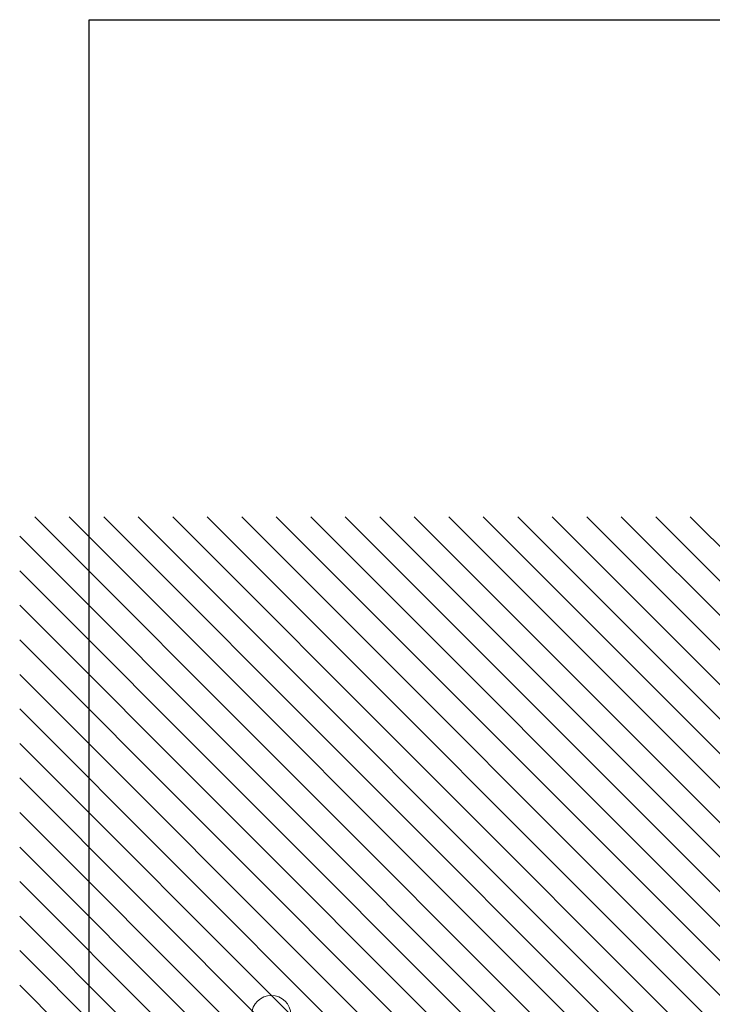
# Model space of a CAD drawing. Header units: centimetres. Extents: x -1589 to 108054, y -205274 to 31709.
# Tile 167 of 256: x -996 to 424, y 29692 to 31709. Entities that reach past the tile are written whole.
import ezdxf

# ---------------------------------------------------------------- set-up
doc = ezdxf.new("R2010")
doc.units = ezdxf.units.CM
doc.header["$LTSCALE"] = 0.01
doc.header["$MEASUREMENT"] = 0
doc.layers.add('4_osie.ISTN', color=7, linetype='Continuous')
doc.layers.add('5_opisy.K_IR', color=7, linetype='Continuous')

msp = doc.modelspace()

# ---------------------------------------------------------------- hatches: boundary and pattern name
at = {"layer": '5_opisy.K_IR', "linetype": 'Continuous', "lineweight": 5}
h = msp.add_hatch(dxfattribs=at)
h.set_pattern_fill('PZT_oznaczenia_dróg_dla__78', color=8, style=0, pattern_type=2)
h.set_pattern_definition([(315, (3e-13, 28099.415), (35.35534, 35.35534), [])])
h.paths.add_polyline_path([(-995.5427, 26250.50296), (7161.18434, 26250.50296), (7161.18434, 30690.55678), (-995.5427, 30690.55678)])
h.paths.add_polyline_path([(818.63417, 27460.4239), (818.63417, 27250.50296), (4025.67745, 27250.3437), (4010.26468, 27846.68343), (4241.74987, 27846.68343), (4241.74938, 27871.68393), (4151.3174, 28019.03017), (4151.12243, 28044.03017), (4002.47423, 28044.03017), (4002.47423, 29052.5761), (4675.54492, 29052.5761), (4675.54492, 27246.25206), (6097.99749, 27246.26206), (6097.99749, 29690.55678), (1582.3586, 29690.55678), (1582.3586, 30246.26892), (902.3586, 30246.26892), (902.3586, 29690.55678), (818.63417, 29690.55678), (818.63417, 27654.43852), (818.60814, 27654.83519), (666.2756, 27654.51476), (666.02981, 27460.70225)], flags=0)

# ---------------------------------------------------------------- linework, layer by layer
msp.add_lwpolyline([(-853.44225, 25768.60037), (-853.44225, 28738.60037), (-853.44225, 31708.60037), (8116.55775, 31708.60037)])
at = {"layer": '4_osie.ISTN', "color": 7, "linetype": 'Continuous', "lineweight": 0}
msp.add_circle((-479.90098, 29670.50296), 40, dxfattribs=at)

doc.saveas('drawing.dxf')
